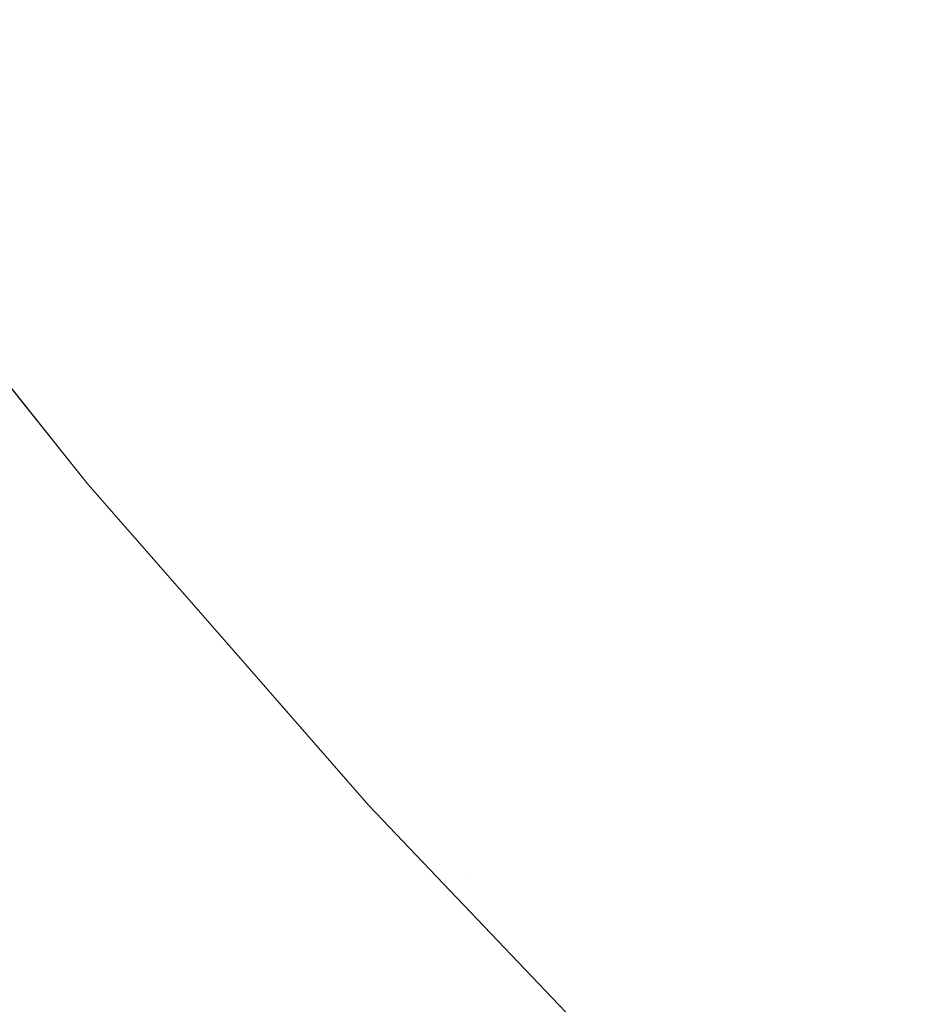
# Model space of a CAD drawing. Header units: centimetres. Extents: x -62 to 63, y 4 to 6.
# Tile 5 of 256: x -62.07352 to -62.06606, y 4.26242 to 4.27055. Entities that reach past the tile are written whole.
import ezdxf

# ---------------------------------------------------------------- set-up
doc = ezdxf.new("R2010")
doc.units = ezdxf.units.CM
doc.header["$LTSCALE"] = 2.54
doc.layers.add('Lucido design-1', color=7, linetype='Continuous')

# ---------------------------------------------------------------- blocks, each defined once
blk = doc.blocks.new('Gruppo-4-1')
at = {"color": 7, "linetype": 'Continuous', "lineweight": 9}
for points, invisible_edges in [([(-62.0653932, 4.2706451, -2276.2931225), (-62.0660903, 4.2715738, -2276.2931225), (-62.0670624, 4.2714441, -2276.2945904), (-62.0663621, 4.2705112, -2276.2945904)], 15), ([(-62.0663621, 4.2705112, -2276.9497496), (-62.0670624, 4.2714441, -2276.9497496), (-62.0660903, 4.2715738, -2276.9512174), (-62.0653932, 4.2706451, -2276.9512174)], 15), ([(-62.0663621, 4.2705112, -2276.2945904), (-62.0670624, 4.2714441, -2276.2945904), (-62.0679858, 4.2713209, -2276.2960679), (-62.0672826, 4.270384, -2276.2960679)], 15), ([(-62.0672826, 4.270384, -2276.9482721), (-62.0679858, 4.2713209, -2276.9482721), (-62.0670624, 4.2714441, -2276.9497496), (-62.0663621, 4.2705112, -2276.9497496)], 15), ([(-62.0672826, 4.270384, -2276.2960679), (-62.0679858, 4.2713209, -2276.2960679), (-62.0688601, 4.2712043, -2276.2975546), (-62.068154, 4.2702635, -2276.2975546)], 15), ([(-62.068154, 4.2702635, -2276.9467854), (-62.0688601, 4.2712043, -2276.9467854), (-62.0679858, 4.2713209, -2276.9482721), (-62.0672826, 4.270384, -2276.9482721)], 15), ([(-62.068154, 4.2702635, -2276.2975546), (-62.0688601, 4.2712043, -2276.2975546), (-62.0696845, 4.2710943, -2276.29905), (-62.0689758, 4.27015, -2276.29905)], 15), ([(-62.0689758, 4.27015, -2276.94529), (-62.0696845, 4.2710943, -2276.94529), (-62.0688601, 4.2712043, -2276.9467854), (-62.068154, 4.2702635, -2276.9467854)], 15), ([(-62.0689758, 4.27015, -2276.29905), (-62.0696845, 4.2710943, -2276.29905), (-62.0704586, 4.270991, -2276.3005536), (-62.0697473, 4.2700433, -2276.3005536)], 15), ([(-62.0697473, 4.2700433, -2276.9437864), (-62.0704586, 4.270991, -2276.9437864), (-62.0696845, 4.2710943, -2276.94529), (-62.0689758, 4.27015, -2276.94529)], 15), ([(-62.0697473, 4.2700433, -2276.3005536), (-62.0704586, 4.270991, -2276.3005536), (-62.0711817, 4.2708945, -2276.3020649), (-62.0704681, 4.2699437, -2276.3020649)], 15), ([(-62.0704681, 4.2699437, -2276.9422751), (-62.0711817, 4.2708945, -2276.9422751), (-62.0704586, 4.270991, -2276.9437864), (-62.0697473, 4.2700433, -2276.9437864)], 15), ([(-62.0704681, 4.2699437, -2276.3020649), (-62.0711817, 4.2708945, -2276.3020649), (-62.0718533, 4.2708049, -2276.3035833), (-62.0711376, 4.2698512, -2276.3035833)], 15), ([(-62.0711376, 4.2698512, -2276.9407566), (-62.0718533, 4.2708049, -2276.9407566), (-62.0711817, 4.2708945, -2276.9422751), (-62.0704681, 4.2699437, -2276.9422751)], 15), ([(-62.0711376, 4.2698512, -2276.3035833), (-62.0718533, 4.2708049, -2276.3035833), (-62.072473, 4.2707222, -2276.3051085), (-62.0717553, 4.2697658, -2276.3051085)], 15), ([(-62.0717553, 4.2697658, -2276.9392315), (-62.072473, 4.2707222, -2276.9392315), (-62.0718533, 4.2708049, -2276.9407566), (-62.0711376, 4.2698512, -2276.9407566)], 15), ([(-62.0717553, 4.2697658, -2276.3051085), (-62.072473, 4.2707222, -2276.3051085), (-62.0730404, 4.2706465, -2276.3066398), (-62.0723207, 4.2696877, -2276.3066398)], 15), ([(-62.0723207, 4.2696877, -2276.9377002), (-62.0730404, 4.2706465, -2276.9377002), (-62.072473, 4.2707222, -2276.9392315), (-62.0717553, 4.2697658, -2276.9392315)], 15), ([(-62.0728336, 4.2696168, -2276.3081767), (-62.0735549, 4.2705778, -2276.3081767), (-62.0740163, 4.2705163, -2276.3097186), (-62.0732935, 4.2695533, -2276.3097186)], 15), ([(-62.0732935, 4.2695533, -2276.9346213), (-62.0740163, 4.2705163, -2276.9346213), (-62.0735549, 4.2705778, -2276.9361633), (-62.0728336, 4.2696168, -2276.9361633)], 15), ([(-62.0723207, 4.2696877, -2276.3066398), (-62.0730404, 4.2706465, -2276.3066398), (-62.0735549, 4.2705778, -2276.3081767), (-62.0728336, 4.2696168, -2276.3081767)], 15), ([(-62.0728336, 4.2696168, -2276.9361633), (-62.0735549, 4.2705778, -2276.9361633), (-62.0730404, 4.2706465, -2276.9377002), (-62.0723207, 4.2696877, -2276.9377002)], 15), ([(-62.0663621, 4.2705112, -2276.2945904), (-62.0656341, 4.2695744, -2276.2945904), (-62.0646685, 4.2697125, -2276.2931225), (-62.0653932, 4.2706451, -2276.2931225)], 15), ([(-62.0653932, 4.2706451, -2276.9512174), (-62.0646685, 4.2697125, -2276.9512174), (-62.0656341, 4.2695744, -2276.9497496), (-62.0663621, 4.2705112, -2276.9497496)], 15), ([(-62.0732935, 4.2695533, -2276.3097186), (-62.0740163, 4.2705163, -2276.3097186), (-62.0744242, 4.2704619, -2276.3112651), (-62.0737001, 4.2694971, -2276.3112651)], 15), ([(-62.0737001, 4.2694971, -2276.9330749), (-62.0744242, 4.2704619, -2276.9330749), (-62.0740163, 4.2705163, -2276.9346213), (-62.0732935, 4.2695533, -2276.9346213)], 15), ([(-62.0672826, 4.270384, -2276.2960679), (-62.0665515, 4.2694432, -2276.2960679), (-62.0656341, 4.2695744, -2276.2945904), (-62.0663621, 4.2705112, -2276.2945904)], 15), ([(-62.0663621, 4.2705112, -2276.9497496), (-62.0656341, 4.2695744, -2276.9497496), (-62.0665515, 4.2694432, -2276.9482721), (-62.0672826, 4.270384, -2276.9482721)], 15), ([(-62.068154, 4.2702635, -2276.2975546), (-62.06742, 4.2693189, -2276.2975546), (-62.0665515, 4.2694432, -2276.2960679), (-62.0672826, 4.270384, -2276.2960679)], 15), ([(-62.0672826, 4.270384, -2276.9482721), (-62.0665515, 4.2694432, -2276.9482721), (-62.06742, 4.2693189, -2276.9467854), (-62.068154, 4.2702635, -2276.9467854)], 15), ([(-62.0689758, 4.27015, -2276.29905), (-62.068239, 4.2692018, -2276.29905), (-62.06742, 4.2693189, -2276.2975546), (-62.068154, 4.2702635, -2276.2975546)], 15), ([(-62.068154, 4.2702635, -2276.9467854), (-62.06742, 4.2693189, -2276.9467854), (-62.068239, 4.2692018, -2276.94529), (-62.0689758, 4.27015, -2276.94529)], 15), ([(-62.0697473, 4.2700433, -2276.3005536), (-62.0690079, 4.2690918, -2276.3005536), (-62.068239, 4.2692018, -2276.29905), (-62.0689758, 4.27015, -2276.29905)], 15), ([(-62.0689758, 4.27015, -2276.94529), (-62.068239, 4.2692018, -2276.94529), (-62.0690079, 4.2690918, -2276.9437864), (-62.0697473, 4.2700433, -2276.9437864)], 15), ([(-62.0704681, 4.2699437, -2276.3020649), (-62.0697262, 4.2689891, -2276.3020649), (-62.0690079, 4.2690918, -2276.3005536), (-62.0697473, 4.2700433, -2276.3005536)], 15), ([(-62.0697473, 4.2700433, -2276.9437864), (-62.0690079, 4.2690918, -2276.9437864), (-62.0697262, 4.2689891, -2276.9422751), (-62.0704681, 4.2699437, -2276.9422751)], 15), ([(-62.0711376, 4.2698512, -2276.3035833), (-62.0703934, 4.2688936, -2276.3035833), (-62.0697262, 4.2689891, -2276.3020649), (-62.0704681, 4.2699437, -2276.3020649)], 15), ([(-62.0704681, 4.2699437, -2276.9422751), (-62.0697262, 4.2689891, -2276.9422751), (-62.0703934, 4.2688936, -2276.9407566), (-62.0711376, 4.2698512, -2276.9407566)], 15), ([(-62.0717553, 4.2697658, -2276.3051085), (-62.071009, 4.2688056, -2276.3051085), (-62.0703934, 4.2688936, -2276.3035833), (-62.0711376, 4.2698512, -2276.3035833)], 15), ([(-62.0711376, 4.2698512, -2276.9407566), (-62.0703934, 4.2688936, -2276.9407566), (-62.071009, 4.2688056, -2276.9392315), (-62.0717553, 4.2697658, -2276.9392315)], 15), ([(-62.0723207, 4.2696877, -2276.3066398), (-62.0715726, 4.2687249, -2276.3066398), (-62.071009, 4.2688056, -2276.3051085), (-62.0717553, 4.2697658, -2276.3051085)], 15), ([(-62.0717553, 4.2697658, -2276.9392315), (-62.071009, 4.2688056, -2276.9392315), (-62.0715726, 4.2687249, -2276.9377002), (-62.0723207, 4.2696877, -2276.9377002)], 15), ([(-62.0728336, 4.2696168, -2276.3081767), (-62.0720837, 4.2686518, -2276.3081767), (-62.0715726, 4.2687249, -2276.3066398), (-62.0723207, 4.2696877, -2276.3066398)], 15), ([(-62.0723207, 4.2696877, -2276.9377002), (-62.0715726, 4.2687249, -2276.9377002), (-62.0720837, 4.2686518, -2276.9361633), (-62.0728336, 4.2696168, -2276.9361633)], 15), ([(-62.0732935, 4.2695533, -2276.3097186), (-62.072542, 4.2685863, -2276.3097186), (-62.0720837, 4.2686518, -2276.3081767), (-62.0728336, 4.2696168, -2276.3081767)], 15), ([(-62.0728336, 4.2696168, -2276.9361633), (-62.0720837, 4.2686518, -2276.9361633), (-62.072542, 4.2685863, -2276.9346213), (-62.0732935, 4.2695533, -2276.9346213)], 15), ([(-62.0737001, 4.2694971, -2276.3112651), (-62.0729472, 4.2685283, -2276.3112651), (-62.072542, 4.2685863, -2276.3097186), (-62.0732935, 4.2695533, -2276.3097186)], 15), ([(-62.0732935, 4.2695533, -2276.9346213), (-62.072542, 4.2685863, -2276.9346213), (-62.0729472, 4.2685283, -2276.9330749), (-62.0737001, 4.2694971, -2276.9330749)], 15), ([(-62.0648779, 4.2686339, -2276.2945904), (-62.0656341, 4.2695744, -2276.2945904), (-62.0665515, 4.2694432, -2276.2960679), (-62.065792, 4.2684987, -2276.2960679)], 15), ([(-62.065792, 4.2684987, -2276.9482721), (-62.0665515, 4.2694432, -2276.9482721), (-62.0656341, 4.2695744, -2276.9497496), (-62.0648779, 4.2686339, -2276.9497496)], 15), ([(-62.0743522, 4.2694069, -2276.3143694), (-62.0735971, 4.2684353, -2276.3143694), (-62.073299, 4.268478, -2276.3128155), (-62.0740531, 4.2694483, -2276.3128155)], 15), ([(-62.0740531, 4.2694483, -2276.9315244), (-62.073299, 4.268478, -2276.9315244), (-62.0735971, 4.2684353, -2276.9299706), (-62.0743522, 4.2694069, -2276.9299706)], 15), ([(-62.0740531, 4.2694483, -2276.3128155), (-62.073299, 4.268478, -2276.3128155), (-62.0729472, 4.2685283, -2276.3112651), (-62.0737001, 4.2694971, -2276.3112651)], 15), ([(-62.0737001, 4.2694971, -2276.9330749), (-62.0729472, 4.2685283, -2276.9330749), (-62.073299, 4.268478, -2276.9315244), (-62.0740531, 4.2694483, -2276.9315244)], 15), ([(-62.065792, 4.2684987, -2276.2960679), (-62.0665515, 4.2694432, -2276.2960679), (-62.06742, 4.2693189, -2276.2975546), (-62.0666574, 4.2683706, -2276.2975546)], 15), ([(-62.0666574, 4.2683706, -2276.9467854), (-62.06742, 4.2693189, -2276.9467854), (-62.0665515, 4.2694432, -2276.9482721), (-62.065792, 4.2684987, -2276.9482721)], 15), ([(-62.0666574, 4.2683706, -2276.2975546), (-62.06742, 4.2693189, -2276.2975546), (-62.068239, 4.2692018, -2276.29905), (-62.0674735, 4.2682499, -2276.29905)], 15), ([(-62.0674735, 4.2682499, -2276.94529), (-62.068239, 4.2692018, -2276.94529), (-62.06742, 4.2693189, -2276.9467854), (-62.0666574, 4.2683706, -2276.9467854)], 15), ([(-62.0734622, 4.2673638, -2276.3206076), (-62.0742489, 4.2683421, -2276.3206076), (-62.0749835, 4.2692475, -2276.32217), (-62.073479, 4.2673681, -2276.32217)], 11), ([(-62.073479, 4.2673681, -2276.32217), (-62.0749835, 4.2692475, -2276.32217), (-62.0749835, 4.2692475, -2276.92217), (-62.0729537, 4.2667119, -2276.92217)], 10), ([(-62.0729537, 4.2667119, -2276.92217), (-62.0749835, 4.2692475, -2276.92217), (-62.0742489, 4.2683421, -2276.9237324), (-62.0734622, 4.2673638, -2276.9237324)], 14), ([(-62.0674735, 4.2682499, -2276.29905), (-62.068239, 4.2692018, -2276.29905), (-62.0690079, 4.2690918, -2276.3005536), (-62.0682397, 4.2681365, -2276.3005536)], 15), ([(-62.0682397, 4.2681365, -2276.9437864), (-62.0690079, 4.2690918, -2276.9437864), (-62.068239, 4.2692018, -2276.94529), (-62.0674735, 4.2682499, -2276.94529)], 15), ([(-62.0682397, 4.2681365, -2276.3005536), (-62.0690079, 4.2690918, -2276.3005536), (-62.0697262, 4.2689891, -2276.3020649), (-62.0689555, 4.2680306, -2276.3020649)], 15), ([(-62.0689555, 4.2680306, -2276.9422751), (-62.0697262, 4.2689891, -2276.9422751), (-62.0690079, 4.2690918, -2276.9437864), (-62.0682397, 4.2681365, -2276.9437864)], 15), ([(-62.0689555, 4.2680306, -2276.3020649), (-62.0697262, 4.2689891, -2276.3020649), (-62.0703934, 4.2688936, -2276.3035833), (-62.0696203, 4.2679322, -2276.3035833)], 15), ([(-62.0696203, 4.2679322, -2276.9407566), (-62.0703934, 4.2688936, -2276.9407566), (-62.0697262, 4.2689891, -2276.9422751), (-62.0689555, 4.2680306, -2276.9422751)], 15), ([(-62.0696203, 4.2679322, -2276.3035833), (-62.0703934, 4.2688936, -2276.3035833), (-62.071009, 4.2688056, -2276.3051085), (-62.0702338, 4.2678415, -2276.3051085)], 15), ([(-62.0702338, 4.2678415, -2276.9392315), (-62.071009, 4.2688056, -2276.9392315), (-62.0703934, 4.2688936, -2276.9407566), (-62.0696203, 4.2679322, -2276.9407566)], 15), ([(-62.0702338, 4.2678415, -2276.3051085), (-62.071009, 4.2688056, -2276.3051085), (-62.0715726, 4.2687249, -2276.3066398), (-62.0707954, 4.2677584, -2276.3066398)], 15), ([(-62.0707954, 4.2677584, -2276.9377002), (-62.0715726, 4.2687249, -2276.9377002), (-62.071009, 4.2688056, -2276.9392315), (-62.0702338, 4.2678415, -2276.9392315)], 15), ([(-62.0707954, 4.2677584, -2276.3066398), (-62.0715726, 4.2687249, -2276.3066398), (-62.0720837, 4.2686518, -2276.3081767), (-62.0713047, 4.267683, -2276.3081767)], 15), ([(-62.0713047, 4.267683, -2276.9361633), (-62.0720837, 4.2686518, -2276.9361633), (-62.0715726, 4.2687249, -2276.9377002), (-62.0707954, 4.2677584, -2276.9377002)], 15), ([(-62.0713047, 4.267683, -2276.3081767), (-62.0720837, 4.2686518, -2276.3081767), (-62.072542, 4.2685863, -2276.3097186), (-62.0717614, 4.2676154, -2276.3097186)], 15), ([(-62.0717614, 4.2676154, -2276.9346213), (-62.072542, 4.2685863, -2276.9346213), (-62.0720837, 4.2686518, -2276.9361633), (-62.0713047, 4.267683, -2276.9361633)], 15), ([(-62.0717614, 4.2676154, -2276.3097186), (-62.072542, 4.2685863, -2276.3097186), (-62.0729472, 4.2685283, -2276.3112651), (-62.0721652, 4.2675557, -2276.3112651)], 15), ([(-62.0721652, 4.2675557, -2276.9330749), (-62.0729472, 4.2685283, -2276.9330749), (-62.072542, 4.2685863, -2276.9346213), (-62.0717614, 4.2676154, -2276.9346213)], 15), ([(-62.0725157, 4.2675038, -2276.3128155), (-62.073299, 4.268478, -2276.3128155), (-62.0735971, 4.2684353, -2276.3143694), (-62.0728128, 4.2674599, -2276.3143694)], 15), ([(-62.0728128, 4.2674599, -2276.9299706), (-62.0735971, 4.2684353, -2276.9299706), (-62.073299, 4.268478, -2276.9315244), (-62.0725157, 4.2675038, -2276.9315244)], 15), ([(-62.0721652, 4.2675557, -2276.3112651), (-62.0729472, 4.2685283, -2276.3112651), (-62.073299, 4.268478, -2276.3128155), (-62.0725157, 4.2675038, -2276.3128155)], 15), ([(-62.0725157, 4.2675038, -2276.9315244), (-62.073299, 4.268478, -2276.9315244), (-62.0729472, 4.2685283, -2276.9330749), (-62.0721652, 4.2675557, -2276.9330749)], 15), ([(-62.0666574, 4.2683706, -2276.2975546), (-62.065866, 4.2674187, -2276.2975546), (-62.0650038, 4.2675506, -2276.2960679), (-62.065792, 4.2684987, -2276.2960679)], 15), ([(-62.065792, 4.2684987, -2276.9482721), (-62.0650038, 4.2675506, -2276.9482721), (-62.065866, 4.2674187, -2276.9467854), (-62.0666574, 4.2683706, -2276.9467854)], 15), ([(-62.0730561, 4.2674239, -2276.3159261), (-62.0738413, 4.2684004, -2276.3159261), (-62.0740314, 4.2683732, -2276.317485), (-62.0732455, 4.2673959, -2276.317485)], 15), ([(-62.0732455, 4.2673959, -2276.9268549), (-62.0740314, 4.2683732, -2276.9268549), (-62.0738413, 4.2684004, -2276.9284139), (-62.0730561, 4.2674239, -2276.9284139)], 15), ([(-62.0728128, 4.2674599, -2276.3143694), (-62.0735971, 4.2684353, -2276.3143694), (-62.0738413, 4.2684004, -2276.3159261), (-62.0730561, 4.2674239, -2276.3159261)], 15), ([(-62.0730561, 4.2674239, -2276.9284139), (-62.0738413, 4.2684004, -2276.9284139), (-62.0735971, 4.2684353, -2276.9299706), (-62.0728128, 4.2674599, -2276.9299706)], 15), ([(-62.0733809, 4.2673758, -2276.3190457), (-62.0741673, 4.2683538, -2276.3190457), (-62.0742489, 4.2683421, -2276.3206076), (-62.0734622, 4.2673638, -2276.3206076)], 15), ([(-62.0734622, 4.2673638, -2276.9237324), (-62.0742489, 4.2683421, -2276.9237324), (-62.0741673, 4.2683538, -2276.9252942), (-62.0733809, 4.2673758, -2276.9252942)], 15), ([(-62.0732455, 4.2673959, -2276.317485), (-62.0740314, 4.2683732, -2276.317485), (-62.0741673, 4.2683538, -2276.3190457), (-62.0733809, 4.2673758, -2276.3190457)], 15), ([(-62.0733809, 4.2673758, -2276.9252942), (-62.0741673, 4.2683538, -2276.9252942), (-62.0740314, 4.2683732, -2276.9268549), (-62.0732455, 4.2673959, -2276.9268549)], 15), ([(-62.0674735, 4.2682499, -2276.29905), (-62.0666791, 4.2672944, -2276.29905), (-62.065866, 4.2674187, -2276.2975546), (-62.0666574, 4.2683706, -2276.2975546)], 15), ([(-62.0666574, 4.2683706, -2276.9467854), (-62.065866, 4.2674187, -2276.9467854), (-62.0666791, 4.2672944, -2276.94529), (-62.0674735, 4.2682499, -2276.94529)], 15), ([(-62.0682397, 4.2681365, -2276.3005536), (-62.0674425, 4.2671776, -2276.3005536), (-62.0666791, 4.2672944, -2276.29905), (-62.0674735, 4.2682499, -2276.29905)], 15), ([(-62.0674735, 4.2682499, -2276.94529), (-62.0666791, 4.2672944, -2276.94529), (-62.0674425, 4.2671776, -2276.9437864), (-62.0682397, 4.2681365, -2276.9437864)], 15), ([(-62.0689555, 4.2680306, -2276.3020649), (-62.0681556, 4.2670685, -2276.3020649), (-62.0674425, 4.2671776, -2276.3005536), (-62.0682397, 4.2681365, -2276.3005536)], 15), ([(-62.0682397, 4.2681365, -2276.9437864), (-62.0674425, 4.2671776, -2276.9437864), (-62.0681556, 4.2670685, -2276.9422751), (-62.0689555, 4.2680306, -2276.9422751)], 15), ([(-62.0696203, 4.2679322, -2276.3035833), (-62.068818, 4.2669672, -2276.3035833), (-62.0681556, 4.2670685, -2276.3020649), (-62.0689555, 4.2680306, -2276.3020649)], 15), ([(-62.0689555, 4.2680306, -2276.9422751), (-62.0681556, 4.2670685, -2276.9422751), (-62.068818, 4.2669672, -2276.9407566), (-62.0696203, 4.2679322, -2276.9407566)], 15), ([(-62.0702338, 4.2678415, -2276.3051085), (-62.0694292, 4.2668738, -2276.3051085), (-62.068818, 4.2669672, -2276.3035833), (-62.0696203, 4.2679322, -2276.3035833)], 15), ([(-62.0696203, 4.2679322, -2276.9407566), (-62.068818, 4.2669672, -2276.9407566), (-62.0694292, 4.2668738, -2276.9392315), (-62.0702338, 4.2678415, -2276.9392315)], 15), ([(-62.0707954, 4.2677584, -2276.3066398), (-62.0699887, 4.2667882, -2276.3066398), (-62.0694292, 4.2668738, -2276.3051085), (-62.0702338, 4.2678415, -2276.3051085)], 15), ([(-62.0702338, 4.2678415, -2276.9392315), (-62.0694292, 4.2668738, -2276.9392315), (-62.0699887, 4.2667882, -2276.9377002), (-62.0707954, 4.2677584, -2276.9377002)], 15), ([(-62.0713047, 4.267683, -2276.3081767), (-62.0704962, 4.2667106, -2276.3081767), (-62.0699887, 4.2667882, -2276.3066398), (-62.0707954, 4.2677584, -2276.3066398)], 15), ([(-62.0707954, 4.2677584, -2276.9377002), (-62.0699887, 4.2667882, -2276.9377002), (-62.0704962, 4.2667106, -2276.9361633), (-62.0713047, 4.267683, -2276.9361633)], 15), ([(-62.0717614, 4.2676154, -2276.3097186), (-62.0709512, 4.266641, -2276.3097186), (-62.0704962, 4.2667106, -2276.3081767), (-62.0713047, 4.267683, -2276.3081767)], 15), ([(-62.0713047, 4.267683, -2276.9361633), (-62.0704962, 4.2667106, -2276.9361633), (-62.0709512, 4.266641, -2276.9346213), (-62.0717614, 4.2676154, -2276.9346213)], 15), ([(-62.0721652, 4.2675557, -2276.3112651), (-62.0713535, 4.2665794, -2276.3112651), (-62.0709512, 4.266641, -2276.3097186), (-62.0717614, 4.2676154, -2276.3097186)], 15), ([(-62.0717614, 4.2676154, -2276.9346213), (-62.0709512, 4.266641, -2276.9346213), (-62.0713535, 4.2665794, -2276.9330749), (-62.0721652, 4.2675557, -2276.9330749)], 15), ([(-62.0728128, 4.2674599, -2276.3143694), (-62.0719987, 4.2664808, -2276.3143694), (-62.0717027, 4.266526, -2276.3128155), (-62.0725157, 4.2675038, -2276.3128155)], 15), ([(-62.0725157, 4.2675038, -2276.9315244), (-62.0717027, 4.266526, -2276.9315244), (-62.0719987, 4.2664808, -2276.9299706), (-62.0728128, 4.2674599, -2276.9299706)], 15), ([(-62.0725157, 4.2675038, -2276.3128155), (-62.0717027, 4.266526, -2276.3128155), (-62.0713535, 4.2665794, -2276.3112651), (-62.0721652, 4.2675557, -2276.3112651)], 15), ([(-62.0721652, 4.2675557, -2276.9330749), (-62.0713535, 4.2665794, -2276.9330749), (-62.0717027, 4.266526, -2276.9315244), (-62.0725157, 4.2675038, -2276.9315244)], 15), ([(-62.0732455, 4.2673959, -2276.317485), (-62.0724298, 4.2664148, -2276.317485), (-62.0722411, 4.2664437, -2276.3159261), (-62.0730561, 4.2674239, -2276.3159261)], 15), ([(-62.0730561, 4.2674239, -2276.9284139), (-62.0722411, 4.2664437, -2276.9284139), (-62.0724298, 4.2664148, -2276.9268549), (-62.0732455, 4.2673959, -2276.9268549)], 15), ([(-62.0730561, 4.2674239, -2276.3159261), (-62.0722411, 4.2664437, -2276.3159261), (-62.0719987, 4.2664808, -2276.3143694), (-62.0728128, 4.2674599, -2276.3143694)], 15), ([(-62.0728128, 4.2674599, -2276.9299706), (-62.0719987, 4.2664808, -2276.9299706), (-62.0722411, 4.2664437, -2276.9284139), (-62.0730561, 4.2674239, -2276.9284139)], 15), ([(-62.0650452, 4.2664634, -2276.2975546), (-62.065866, 4.2674187, -2276.2975546), (-62.0666791, 4.2672944, -2276.29905), (-62.0658551, 4.2663354, -2276.29905)], 15), ([(-62.0658551, 4.2663354, -2276.94529), (-62.0666791, 4.2672944, -2276.94529), (-62.065866, 4.2674187, -2276.9467854), (-62.0650452, 4.2664634, -2276.9467854)], 15), ([(-62.073479, 4.2673681, -2276.32217), (-62.0729537, 4.2667119, -2276.32217), (-62.0726457, 4.2663818, -2276.3206076), (-62.0734622, 4.2673638, -2276.3206076)], 14), ([(-62.0729537, 4.2667119, -2276.92217), (-62.0729537, 4.2667119, -2276.32217), (-62.073479, 4.2673681, -2276.32217)], 9), ([(-62.0734622, 4.2673638, -2276.3206076), (-62.0726457, 4.2663818, -2276.3206076), (-62.0725648, 4.2663942, -2276.3190457), (-62.0733809, 4.2673758, -2276.3190457)], 15), ([(-62.0733809, 4.2673758, -2276.9252942), (-62.0725648, 4.2663942, -2276.9252942), (-62.0726457, 4.2663818, -2276.9237324), (-62.0734622, 4.2673638, -2276.9237324)], 15), ([(-62.0734622, 4.2673638, -2276.9237324), (-62.0726457, 4.2663818, -2276.9237324), (-62.0729537, 4.2667119, -2276.92217)], 11), ([(-62.0733809, 4.2673758, -2276.3190457), (-62.0725648, 4.2663942, -2276.3190457), (-62.0724298, 4.2664148, -2276.317485), (-62.0732455, 4.2673959, -2276.317485)], 15), ([(-62.0732455, 4.2673959, -2276.9268549), (-62.0724298, 4.2664148, -2276.9268549), (-62.0725648, 4.2663942, -2276.9252942), (-62.0733809, 4.2673758, -2276.9252942)], 15), ([(-62.0658551, 4.2663354, -2276.29905), (-62.0666791, 4.2672944, -2276.29905), (-62.0674425, 4.2671776, -2276.3005536), (-62.0666156, 4.2662153, -2276.3005536)], 15), ([(-62.0666156, 4.2662153, -2276.9437864), (-62.0674425, 4.2671776, -2276.9437864), (-62.0666791, 4.2672944, -2276.94529), (-62.0658551, 4.2663354, -2276.94529)], 15), ([(-62.0666156, 4.2662153, -2276.3005536), (-62.0674425, 4.2671776, -2276.3005536), (-62.0681556, 4.2670685, -2276.3020649), (-62.067326, 4.266103, -2276.3020649)], 15), ([(-62.067326, 4.266103, -2276.9422751), (-62.0681556, 4.2670685, -2276.9422751), (-62.0674425, 4.2671776, -2276.9437864), (-62.0666156, 4.2662153, -2276.9437864)], 15), ([(-62.067326, 4.266103, -2276.3020649), (-62.0681556, 4.2670685, -2276.3020649), (-62.068818, 4.2669672, -2276.3035833), (-62.0679859, 4.2659987, -2276.3035833)], 15), ([(-62.0679859, 4.2659987, -2276.9407566), (-62.068818, 4.2669672, -2276.9407566), (-62.0681556, 4.2670685, -2276.9422751), (-62.067326, 4.266103, -2276.9422751)], 15), ([(-62.0679859, 4.2659987, -2276.3035833), (-62.068818, 4.2669672, -2276.3035833), (-62.0694292, 4.2668738, -2276.3051085), (-62.0685947, 4.2659025, -2276.3051085)], 15), ([(-62.0685947, 4.2659025, -2276.9392315), (-62.0694292, 4.2668738, -2276.9392315), (-62.068818, 4.2669672, -2276.9407566), (-62.0679859, 4.2659987, -2276.9407566)], 15), ([(-62.0685947, 4.2659025, -2276.3051085), (-62.0694292, 4.2668738, -2276.3051085), (-62.0699887, 4.2667882, -2276.3066398), (-62.0691521, 4.2658145, -2276.3066398)], 15), ([(-62.0691521, 4.2658145, -2276.9377002), (-62.0699887, 4.2667882, -2276.9377002), (-62.0694292, 4.2668738, -2276.9392315), (-62.0685947, 4.2659025, -2276.9392315)], 15), ([(-62.0691521, 4.2658145, -2276.3066398), (-62.0699887, 4.2667882, -2276.3066398), (-62.0704962, 4.2667106, -2276.3081767), (-62.0696576, 4.2657346, -2276.3081767)], 15), ([(-62.0696576, 4.2657346, -2276.9361633), (-62.0704962, 4.2667106, -2276.9361633), (-62.0699887, 4.2667882, -2276.9377002), (-62.0691521, 4.2658145, -2276.9377002)], 15), ([(-62.071799, 4.2653963, -2276.3206076), (-62.0726457, 4.2663818, -2276.3206076), (-62.0729537, 4.2667119, -2276.32217), (-62.0718116, 4.2654045, -2276.32217)], 11), ([(-62.0709418, 4.2644086, -2276.32217), (-62.0729537, 4.2667119, -2276.92217), (-62.0718116, 4.2654045, -2276.92217)], 9), ([(-62.0709418, 4.2644086, -2276.32217), (-62.0718116, 4.2654045, -2276.32217), (-62.0729537, 4.2667119, -2276.32217), (-62.0729537, 4.2667119, -2276.92217)], 12), ([(-62.0718116, 4.2654045, -2276.92217), (-62.0729537, 4.2667119, -2276.92217), (-62.0726457, 4.2663818, -2276.9237324), (-62.071799, 4.2653963, -2276.9237324)], 14), ([(-62.0696576, 4.2657346, -2276.3081767), (-62.0704962, 4.2667106, -2276.3081767), (-62.0709512, 4.266641, -2276.3097186), (-62.0701109, 4.265663, -2276.3097186)], 15), ([(-62.0701109, 4.265663, -2276.9346213), (-62.0709512, 4.266641, -2276.9346213), (-62.0704962, 4.2667106, -2276.9361633), (-62.0696576, 4.2657346, -2276.9361633)], 15), ([(-62.0701109, 4.265663, -2276.3097186), (-62.0709512, 4.266641, -2276.3097186), (-62.0713535, 4.2665794, -2276.3112651), (-62.0705117, 4.2655997, -2276.3112651)], 15), ([(-62.0705117, 4.2655997, -2276.9330749), (-62.0713535, 4.2665794, -2276.9330749), (-62.0709512, 4.266641, -2276.9346213), (-62.0701109, 4.265663, -2276.9346213)], 15), ([(-62.0708596, 4.2655447, -2276.3128155), (-62.0717027, 4.266526, -2276.3128155), (-62.0719987, 4.2664808, -2276.3143694), (-62.0711544, 4.2654981, -2276.3143694)], 15), ([(-62.0711544, 4.2654981, -2276.9299706), (-62.0719987, 4.2664808, -2276.9299706), (-62.0717027, 4.266526, -2276.9315244), (-62.0708596, 4.2655447, -2276.9315244)], 15), ([(-62.0705117, 4.2655997, -2276.3112651), (-62.0713535, 4.2665794, -2276.3112651), (-62.0717027, 4.266526, -2276.3128155), (-62.0708596, 4.2655447, -2276.3128155)], 15), ([(-62.0708596, 4.2655447, -2276.9315244), (-62.0717027, 4.266526, -2276.9315244), (-62.0713535, 4.2665794, -2276.9330749), (-62.0705117, 4.2655997, -2276.9330749)], 15), ([(-62.0713959, 4.26546, -2276.3159261), (-62.0722411, 4.2664437, -2276.3159261), (-62.0724298, 4.2664148, -2276.317485), (-62.0715839, 4.2654302, -2276.317485)], 15), ([(-62.0715839, 4.2654302, -2276.9268549), (-62.0724298, 4.2664148, -2276.9268549), (-62.0722411, 4.2664437, -2276.9284139), (-62.0713959, 4.26546, -2276.9284139)], 15), ([(-62.0711544, 4.2654981, -2276.3143694), (-62.0719987, 4.2664808, -2276.3143694), (-62.0722411, 4.2664437, -2276.3159261), (-62.0713959, 4.26546, -2276.3159261)], 15), ([(-62.0713959, 4.26546, -2276.9284139), (-62.0722411, 4.2664437, -2276.9284139), (-62.0719987, 4.2664808, -2276.9299706), (-62.0711544, 4.2654981, -2276.9299706)], 15), ([(-62.0717183, 4.265409, -2276.3190457), (-62.0725648, 4.2663942, -2276.3190457), (-62.0726457, 4.2663818, -2276.3206076), (-62.071799, 4.2653963, -2276.3206076)], 15), ([(-62.071799, 4.2653963, -2276.9237324), (-62.0726457, 4.2663818, -2276.9237324), (-62.0725648, 4.2663942, -2276.9252942), (-62.0717183, 4.265409, -2276.9252942)], 15), ([(-62.0715839, 4.2654302, -2276.317485), (-62.0724298, 4.2664148, -2276.317485), (-62.0725648, 4.2663942, -2276.3190457), (-62.0717183, 4.265409, -2276.3190457)], 15), ([(-62.0717183, 4.265409, -2276.9252942), (-62.0725648, 4.2663942, -2276.9252942), (-62.0724298, 4.2664148, -2276.9268549), (-62.0715839, 4.2654302, -2276.9268549)], 15), ([(-62.0666156, 4.2662153, -2276.3005536), (-62.0657587, 4.2652496, -2276.3005536), (-62.0650013, 4.2653732, -2276.29905), (-62.0658551, 4.2663354, -2276.29905)], 15), ([(-62.0658551, 4.2663354, -2276.94529), (-62.0650013, 4.2653732, -2276.94529), (-62.0657587, 4.2652496, -2276.9437864), (-62.0666156, 4.2662153, -2276.9437864)], 15), ([(-62.067326, 4.266103, -2276.3020649), (-62.0664663, 4.2651342, -2276.3020649), (-62.0657587, 4.2652496, -2276.3005536), (-62.0666156, 4.2662153, -2276.3005536)], 15), ([(-62.0666156, 4.2662153, -2276.9437864), (-62.0657587, 4.2652496, -2276.9437864), (-62.0664663, 4.2651342, -2276.9422751), (-62.067326, 4.266103, -2276.9422751)], 15), ([(-62.0679859, 4.2659987, -2276.3035833), (-62.0671235, 4.265027, -2276.3035833), (-62.0664663, 4.2651342, -2276.3020649), (-62.067326, 4.266103, -2276.3020649)], 15), ([(-62.067326, 4.266103, -2276.9422751), (-62.0664663, 4.2651342, -2276.9422751), (-62.0671235, 4.265027, -2276.9407566), (-62.0679859, 4.2659987, -2276.9407566)], 15), ([(-62.0685947, 4.2659025, -2276.3051085), (-62.0677299, 4.264928, -2276.3051085), (-62.0671235, 4.265027, -2276.3035833), (-62.0679859, 4.2659987, -2276.3035833)], 15), ([(-62.0679859, 4.2659987, -2276.9407566), (-62.0671235, 4.265027, -2276.9407566), (-62.0677299, 4.264928, -2276.9392315), (-62.0685947, 4.2659025, -2276.9392315)], 15), ([(-62.0691521, 4.2658145, -2276.3066398), (-62.0682851, 4.2648375, -2276.3066398), (-62.0677299, 4.264928, -2276.3051085), (-62.0685947, 4.2659025, -2276.3051085)], 15), ([(-62.0685947, 4.2659025, -2276.9392315), (-62.0677299, 4.264928, -2276.9392315), (-62.0682851, 4.2648375, -2276.9377002), (-62.0691521, 4.2658145, -2276.9377002)], 15), ([(-62.0696576, 4.2657346, -2276.3081767), (-62.0687886, 4.2647553, -2276.3081767), (-62.0682851, 4.2648375, -2276.3066398), (-62.0691521, 4.2658145, -2276.3066398)], 15), ([(-62.0691521, 4.2658145, -2276.9377002), (-62.0682851, 4.2648375, -2276.9377002), (-62.0687886, 4.2647553, -2276.9361633), (-62.0696576, 4.2657346, -2276.9361633)], 15), ([(-62.0701109, 4.265663, -2276.3097186), (-62.0692401, 4.2646817, -2276.3097186), (-62.0687886, 4.2647553, -2276.3081767), (-62.0696576, 4.2657346, -2276.3081767)], 15), ([(-62.0696576, 4.2657346, -2276.9361633), (-62.0687886, 4.2647553, -2276.9361633), (-62.0692401, 4.2646817, -2276.9346213), (-62.0701109, 4.265663, -2276.9346213)], 15), ([(-62.0705117, 4.2655997, -2276.3112651), (-62.0696393, 4.2646165, -2276.3112651), (-62.0692401, 4.2646817, -2276.3097186), (-62.0701109, 4.265663, -2276.3097186)], 15), ([(-62.0701109, 4.265663, -2276.9346213), (-62.0692401, 4.2646817, -2276.9346213), (-62.0696393, 4.2646165, -2276.9330749), (-62.0705117, 4.2655997, -2276.9330749)], 15), ([(-62.0711544, 4.2654981, -2276.3143694), (-62.0702794, 4.2645121, -2276.3143694), (-62.0699858, 4.26456, -2276.3128155), (-62.0708596, 4.2655447, -2276.3128155)], 15), ([(-62.0708596, 4.2655447, -2276.9315244), (-62.0699858, 4.26456, -2276.9315244), (-62.0702794, 4.2645121, -2276.9299706), (-62.0711544, 4.2654981, -2276.9299706)], 15), ([(-62.0708596, 4.2655447, -2276.3128155), (-62.0699858, 4.26456, -2276.3128155), (-62.0696393, 4.2646165, -2276.3112651), (-62.0705117, 4.2655997, -2276.3112651)], 15), ([(-62.0705117, 4.2655997, -2276.9330749), (-62.0696393, 4.2646165, -2276.9330749), (-62.0699858, 4.26456, -2276.9315244), (-62.0708596, 4.2655447, -2276.9315244)], 15), ([(-62.0715839, 4.2654302, -2276.317485), (-62.0707072, 4.2644423, -2276.317485), (-62.07052, 4.2644729, -2276.3159261), (-62.0713959, 4.26546, -2276.3159261)], 15), ([(-62.0713959, 4.26546, -2276.9284139), (-62.07052, 4.2644729, -2276.9284139), (-62.0707072, 4.2644423, -2276.9268549), (-62.0715839, 4.2654302, -2276.9268549)], 15), ([(-62.0713959, 4.26546, -2276.3159261), (-62.07052, 4.2644729, -2276.3159261), (-62.0702794, 4.2645121, -2276.3143694), (-62.0711544, 4.2654981, -2276.3143694)], 15), ([(-62.0711544, 4.2654981, -2276.9299706), (-62.0702794, 4.2645121, -2276.9299706), (-62.07052, 4.2644729, -2276.9284139), (-62.0713959, 4.26546, -2276.9284139)], 15), ([(-62.0718116, 4.2654045, -2276.32217), (-62.0709418, 4.2644086, -2276.32217), (-62.0709214, 4.2644074, -2276.3206076), (-62.071799, 4.2653963, -2276.3206076)], 14), ([(-62.0718116, 4.2654045, -2276.92217), (-62.0706356, 4.2640581, -2276.92217), (-62.0706356, 4.2640581, -2276.32217), (-62.0709418, 4.2644086, -2276.32217)], 10), ([(-62.071799, 4.2653963, -2276.9237324), (-62.0709214, 4.2644074, -2276.9237324), (-62.0706356, 4.2640581, -2276.92217), (-62.0718116, 4.2654045, -2276.92217)], 11), ([(-62.071799, 4.2653963, -2276.3206076), (-62.0709214, 4.2644074, -2276.3206076), (-62.0708411, 4.2644205, -2276.3190457), (-62.0717183, 4.265409, -2276.3190457)], 15), ([(-62.0717183, 4.265409, -2276.9252942), (-62.0708411, 4.2644205, -2276.9252942), (-62.0709214, 4.2644074, -2276.9237324), (-62.071799, 4.2653963, -2276.9237324)], 15), ([(-62.0717183, 4.265409, -2276.3190457), (-62.0708411, 4.2644205, -2276.3190457), (-62.0707072, 4.2644423, -2276.317485), (-62.0715839, 4.2654302, -2276.317485)], 15), ([(-62.0715839, 4.2654302, -2276.9268549), (-62.0707072, 4.2644423, -2276.9268549), (-62.0708411, 4.2644205, -2276.9252942), (-62.0717183, 4.265409, -2276.9252942)], 15), ([(-62.0648713, 4.2642809, -2276.3005536), (-62.0657587, 4.2652496, -2276.3005536), (-62.0664663, 4.2651342, -2276.3020649), (-62.065576, 4.2641622, -2276.3020649)], 15), ([(-62.065576, 4.2641622, -2276.9422751), (-62.0664663, 4.2651342, -2276.9422751), (-62.0657587, 4.2652496, -2276.9437864), (-62.0648713, 4.2642809, -2276.9437864)], 15), ([(-62.065576, 4.2641622, -2276.3020649), (-62.0664663, 4.2651342, -2276.3020649), (-62.0671235, 4.265027, -2276.3035833), (-62.0662305, 4.264052, -2276.3035833)], 15), ([(-62.0662305, 4.264052, -2276.9407566), (-62.0671235, 4.265027, -2276.9407566), (-62.0664663, 4.2651342, -2276.9422751), (-62.065576, 4.2641622, -2276.9422751)], 15), ([(-62.0662305, 4.264052, -2276.3035833), (-62.0671235, 4.265027, -2276.3035833), (-62.0677299, 4.264928, -2276.3051085), (-62.0668344, 4.2639504, -2276.3051085)], 15), ([(-62.0668344, 4.2639504, -2276.9392315), (-62.0677299, 4.264928, -2276.9392315), (-62.0671235, 4.265027, -2276.9407566), (-62.0662305, 4.264052, -2276.9407566)], 15), ([(-62.0668344, 4.2639504, -2276.3051085), (-62.0677299, 4.264928, -2276.3051085), (-62.0682851, 4.2648375, -2276.3066398), (-62.0673873, 4.2638573, -2276.3066398)], 15), ([(-62.0673873, 4.2638573, -2276.9377002), (-62.0682851, 4.2648375, -2276.9377002), (-62.0677299, 4.264928, -2276.9392315), (-62.0668344, 4.2639504, -2276.9392315)], 15), ([(-62.0673873, 4.2638573, -2276.3066398), (-62.0682851, 4.2648375, -2276.3066398), (-62.0687886, 4.2647553, -2276.3081767), (-62.0678887, 4.2637729, -2276.3081767)], 15), ([(-62.0678887, 4.2637729, -2276.9361633), (-62.0687886, 4.2647553, -2276.9361633), (-62.0682851, 4.2648375, -2276.9377002), (-62.0673873, 4.2638573, -2276.9377002)], 15), ([(-62.0678887, 4.2637729, -2276.3081767), (-62.0687886, 4.2647553, -2276.3081767), (-62.0692401, 4.2646817, -2276.3097186), (-62.0683383, 4.2636972, -2276.3097186)], 15), ([(-62.0683383, 4.2636972, -2276.9346213), (-62.0692401, 4.2646817, -2276.9346213), (-62.0687886, 4.2647553, -2276.9361633), (-62.0678887, 4.2637729, -2276.9361633)], 15), ([(-62.0683383, 4.2636972, -2276.3097186), (-62.0692401, 4.2646817, -2276.3097186), (-62.0696393, 4.2646165, -2276.3112651), (-62.0687358, 4.2636302, -2276.3112651)], 15), ([(-62.0687358, 4.2636302, -2276.9330749), (-62.0696393, 4.2646165, -2276.9330749), (-62.0692401, 4.2646817, -2276.9346213), (-62.0683383, 4.2636972, -2276.9346213)], 15), ([(-62.0690809, 4.2635721, -2276.3128155), (-62.0699858, 4.26456, -2276.3128155), (-62.0702794, 4.2645121, -2276.3143694), (-62.0693733, 4.2635229, -2276.3143694)], 15), ([(-62.0693733, 4.2635229, -2276.9299706), (-62.0702794, 4.2645121, -2276.9299706), (-62.0699858, 4.26456, -2276.9315244), (-62.0690809, 4.2635721, -2276.9315244)], 15), ([(-62.0687358, 4.2636302, -2276.3112651), (-62.0696393, 4.2646165, -2276.3112651), (-62.0699858, 4.26456, -2276.3128155), (-62.0690809, 4.2635721, -2276.3128155)], 15), ([(-62.0690809, 4.2635721, -2276.9315244), (-62.0699858, 4.26456, -2276.9315244), (-62.0696393, 4.2646165, -2276.9330749), (-62.0687358, 4.2636302, -2276.9330749)], 15), ([(-62.0693733, 4.2635229, -2276.3143694), (-62.0702794, 4.2645121, -2276.3143694), (-62.07052, 4.2644729, -2276.3159261), (-62.0696129, 4.2634826, -2276.3159261)], 15), ([(-62.0696129, 4.2634826, -2276.9284139), (-62.07052, 4.2644729, -2276.9284139), (-62.0702794, 4.2645121, -2276.9299706), (-62.0693733, 4.2635229, -2276.9299706)], 15), ([(-62.0709214, 4.2644074, -2276.3206076), (-62.0709418, 4.2644086, -2276.32217), (-62.0706356, 4.2640581, -2276.32217)], 9), ([(-62.0690723, 4.2624202, -2276.3206076), (-62.0689926, 4.262434, -2276.3190457), (-62.0708411, 4.2644205, -2276.3190457), (-62.0709214, 4.2644074, -2276.3206076)], 15), ([(-62.0709214, 4.2644074, -2276.9237324), (-62.0708411, 4.2644205, -2276.9252942), (-62.0689926, 4.262434, -2276.9252942), (-62.0690723, 4.2624202, -2276.9237324)], 15), ([(-62.0690723, 4.2624202, -2276.3206076), (-62.0709214, 4.2644074, -2276.3206076), (-62.0706356, 4.2640581, -2276.32217)], 11), ([(-62.0706356, 4.2640581, -2276.92217), (-62.0709214, 4.2644074, -2276.9237324), (-62.0690723, 4.2624202, -2276.9237324)], 11), ([(-62.0697994, 4.2634512, -2276.317485), (-62.0707072, 4.2644423, -2276.317485), (-62.0708411, 4.2644205, -2276.3190457), (-62.0689926, 4.262434, -2276.3190457)], 15), ([(-62.0689926, 4.262434, -2276.9252942), (-62.0708411, 4.2644205, -2276.9252942), (-62.0707072, 4.2644423, -2276.9268549), (-62.0697994, 4.2634512, -2276.9268549)], 15), ([(-62.0696129, 4.2634826, -2276.3159261), (-62.07052, 4.2644729, -2276.3159261), (-62.0707072, 4.2644423, -2276.317485), (-62.0697994, 4.2634512, -2276.317485)], 15), ([(-62.0697994, 4.2634512, -2276.9268549), (-62.0707072, 4.2644423, -2276.9268549), (-62.07052, 4.2644729, -2276.9284139), (-62.0696129, 4.2634826, -2276.9284139)], 15), ([(-62.0662305, 4.264052, -2276.3035833), (-62.0653064, 4.2630741, -2276.3035833), (-62.0646547, 4.2631873, -2276.3020649), (-62.065576, 4.2641622, -2276.3020649)], 15), ([(-62.065576, 4.2641622, -2276.9422751), (-62.0646547, 4.2631873, -2276.9422751), (-62.0653064, 4.2630741, -2276.9407566), (-62.0662305, 4.264052, -2276.9407566)], 15), ([(-62.0706356, 4.2640581, -2276.32217), (-62.0679845, 4.2612746, -2276.32217), (-62.0690723, 4.2624202, -2276.3206076)], 10), ([(-62.0679845, 4.2612746, -2276.92217), (-62.0679845, 4.2612746, -2276.32217), (-62.0706356, 4.2640581, -2276.32217), (-62.0706356, 4.2640581, -2276.92217)], 5), ([(-62.0690723, 4.2624202, -2276.9237324), (-62.0679845, 4.2612746, -2276.92217), (-62.0706356, 4.2640581, -2276.92217)], 9), ([(-62.0668344, 4.2639504, -2276.3051085), (-62.0659077, 4.2629697, -2276.3051085), (-62.0653064, 4.2630741, -2276.3035833), (-62.0662305, 4.264052, -2276.3035833)], 15), ([(-62.0662305, 4.264052, -2276.9407566), (-62.0653064, 4.2630741, -2276.9407566), (-62.0659077, 4.2629697, -2276.9392315), (-62.0668344, 4.2639504, -2276.9392315)], 15), ([(-62.0673873, 4.2638573, -2276.3066398), (-62.0664581, 4.2628741, -2276.3066398), (-62.0659077, 4.2629697, -2276.3051085), (-62.0668344, 4.2639504, -2276.3051085)], 15), ([(-62.0668344, 4.2639504, -2276.9392315), (-62.0659077, 4.2629697, -2276.9392315), (-62.0664581, 4.2628741, -2276.9377002), (-62.0673873, 4.2638573, -2276.9377002)], 15), ([(-62.0678887, 4.2637729, -2276.3081767), (-62.0669574, 4.2627874, -2276.3081767), (-62.0664581, 4.2628741, -2276.3066398), (-62.0673873, 4.2638573, -2276.3066398)], 15), ([(-62.0673873, 4.2638573, -2276.9377002), (-62.0664581, 4.2628741, -2276.9377002), (-62.0669574, 4.2627874, -2276.9361633), (-62.0678887, 4.2637729, -2276.9361633)], 15), ([(-62.0683383, 4.2636972, -2276.3097186), (-62.0674051, 4.2627097, -2276.3097186), (-62.0669574, 4.2627874, -2276.3081767), (-62.0678887, 4.2637729, -2276.3081767)], 15), ([(-62.0678887, 4.2637729, -2276.9361633), (-62.0669574, 4.2627874, -2276.9361633), (-62.0674051, 4.2627097, -2276.9346213), (-62.0683383, 4.2636972, -2276.9346213)], 15), ([(-62.0687358, 4.2636302, -2276.3112651), (-62.0678009, 4.2626409, -2276.3112651), (-62.0674051, 4.2627097, -2276.3097186), (-62.0683383, 4.2636972, -2276.3097186)], 15), ([(-62.0683383, 4.2636972, -2276.9346213), (-62.0674051, 4.2627097, -2276.9346213), (-62.0678009, 4.2626409, -2276.9330749), (-62.0687358, 4.2636302, -2276.9330749)], 15), ([(-62.0690809, 4.2635721, -2276.3128155), (-62.0681445, 4.2625813, -2276.3128155), (-62.0678009, 4.2626409, -2276.3112651), (-62.0687358, 4.2636302, -2276.3112651)], 15), ([(-62.0687358, 4.2636302, -2276.9330749), (-62.0678009, 4.2626409, -2276.9330749), (-62.0681445, 4.2625813, -2276.9315244), (-62.0690809, 4.2635721, -2276.9315244)], 15), ([(-62.0696129, 4.2634826, -2276.3159261), (-62.0686742, 4.2624893, -2276.3159261), (-62.0684356, 4.2625307, -2276.3143694), (-62.0693733, 4.2635229, -2276.3143694)], 15), ([(-62.0693733, 4.2635229, -2276.9299706), (-62.0684356, 4.2625307, -2276.9299706), (-62.0686742, 4.2624893, -2276.9284139), (-62.0696129, 4.2634826, -2276.9284139)], 15), ([(-62.0693733, 4.2635229, -2276.3143694), (-62.0684356, 4.2625307, -2276.3143694), (-62.0681445, 4.2625813, -2276.3128155), (-62.0690809, 4.2635721, -2276.3128155)], 15), ([(-62.0690809, 4.2635721, -2276.9315244), (-62.0681445, 4.2625813, -2276.9315244), (-62.0684356, 4.2625307, -2276.9299706), (-62.0693733, 4.2635229, -2276.9299706)], 15), ([(-62.0697994, 4.2634512, -2276.317485), (-62.0688598, 4.262457, -2276.317485), (-62.0686742, 4.2624893, -2276.3159261), (-62.0696129, 4.2634826, -2276.3159261)], 15), ([(-62.0696129, 4.2634826, -2276.9284139), (-62.0686742, 4.2624893, -2276.9284139), (-62.0688598, 4.262457, -2276.9268549), (-62.0697994, 4.2634512, -2276.9268549)], 15), ([(-62.0689926, 4.262434, -2276.3190457), (-62.0688598, 4.262457, -2276.317485), (-62.0697994, 4.2634512, -2276.317485)], 11), ([(-62.0697994, 4.2634512, -2276.9268549), (-62.0688598, 4.262457, -2276.9268549), (-62.0689926, 4.262434, -2276.9252942)], 11), ([(-62.0659077, 4.2629697, -2276.3051085), (-62.0664581, 4.2628741, -2276.3066398), (-62.0645042, 4.2608996, -2276.3066398), (-62.0639587, 4.2610003, -2276.3051085)], 15), ([(-62.0639587, 4.2610003, -2276.9392315), (-62.0645042, 4.2608996, -2276.9377002), (-62.0664581, 4.2628741, -2276.9377002), (-62.0659077, 4.2629697, -2276.9392315)], 15), ([(-62.0649989, 4.2608083, -2276.3081767), (-62.0645042, 4.2608996, -2276.3066398), (-62.0664581, 4.2628741, -2276.3066398), (-62.0669574, 4.2627874, -2276.3081767)], 15), ([(-62.0669574, 4.2627874, -2276.9361633), (-62.0664581, 4.2628741, -2276.9377002), (-62.0645042, 4.2608996, -2276.9377002), (-62.0649989, 4.2608083, -2276.9361633)], 15), ([(-62.0669574, 4.2627874, -2276.3081767), (-62.0674051, 4.2627097, -2276.3097186), (-62.0654425, 4.2607265, -2276.3097186), (-62.0649989, 4.2608083, -2276.3081767)], 15), ([(-62.0649989, 4.2608083, -2276.9361633), (-62.0654425, 4.2607265, -2276.9346213), (-62.0674051, 4.2627097, -2276.9346213), (-62.0669574, 4.2627874, -2276.9361633)], 15), ([(-62.0658347, 4.2606541, -2276.3112651), (-62.0654425, 4.2607265, -2276.3097186), (-62.0674051, 4.2627097, -2276.3097186), (-62.0678009, 4.2626409, -2276.3112651)], 15), ([(-62.0678009, 4.2626409, -2276.9330749), (-62.0674051, 4.2627097, -2276.9346213), (-62.0654425, 4.2607265, -2276.9346213), (-62.0658347, 4.2606541, -2276.9330749)], 15), ([(-62.0678009, 4.2626409, -2276.3112651), (-62.0681445, 4.2625813, -2276.3128155), (-62.0661752, 4.2605913, -2276.3128155), (-62.0658347, 4.2606541, -2276.3112651)], 15), ([(-62.0658347, 4.2606541, -2276.9330749), (-62.0661752, 4.2605913, -2276.9315244), (-62.0681445, 4.2625813, -2276.9315244), (-62.0678009, 4.2626409, -2276.9330749)], 15), ([(-62.0684356, 4.2625307, -2276.3143694), (-62.0686742, 4.2624893, -2276.3159261), (-62.0667, 4.2604944, -2276.3159261), (-62.0664637, 4.260538, -2276.3143694)], 15), ([(-62.0664637, 4.260538, -2276.9299706), (-62.0667, 4.2604944, -2276.9284139), (-62.0686742, 4.2624893, -2276.9284139), (-62.0684356, 4.2625307, -2276.9299706)], 15), ([(-62.0664637, 4.260538, -2276.3143694), (-62.0661752, 4.2605913, -2276.3128155), (-62.0681445, 4.2625813, -2276.3128155), (-62.0684356, 4.2625307, -2276.3143694)], 15), ([(-62.0684356, 4.2625307, -2276.9299706), (-62.0681445, 4.2625813, -2276.9315244), (-62.0661752, 4.2605913, -2276.9315244), (-62.0664637, 4.260538, -2276.9299706)], 15), ([(-62.0688598, 4.262457, -2276.317485), (-62.0689926, 4.262434, -2276.3190457), (-62.0670156, 4.2604362, -2276.3190457), (-62.0668841, 4.2604605, -2276.317485)], 15), ([(-62.0668841, 4.2604605, -2276.9268549), (-62.0670156, 4.2604362, -2276.9252942), (-62.0689926, 4.262434, -2276.9252942), (-62.0688598, 4.262457, -2276.9268549)], 15), ([(-62.0668841, 4.2604605, -2276.317485), (-62.0667, 4.2604944, -2276.3159261), (-62.0686742, 4.2624893, -2276.3159261), (-62.0688598, 4.262457, -2276.317485)], 15), ([(-62.0688598, 4.262457, -2276.9268549), (-62.0686742, 4.2624893, -2276.9284139), (-62.0667, 4.2604944, -2276.9284139), (-62.0668841, 4.2604605, -2276.9268549)], 15), ([(-62.0670945, 4.2604216, -2276.3206076), (-62.0670156, 4.2604362, -2276.3190457), (-62.0689926, 4.262434, -2276.3190457), (-62.0690723, 4.2624202, -2276.3206076)], 15), ([(-62.0690723, 4.2624202, -2276.9237324), (-62.0689926, 4.262434, -2276.9252942), (-62.0670156, 4.2604362, -2276.9252942), (-62.0670945, 4.2604216, -2276.9237324)], 15), ([(-62.0670945, 4.2604216, -2276.3206076), (-62.0690723, 4.2624202, -2276.3206076), (-62.0679845, 4.2612746, -2276.32217)], 11), ([(-62.0670945, 4.2604216, -2276.9237324), (-62.0679845, 4.2612746, -2276.92217), (-62.0690723, 4.2624202, -2276.9237324)], 11)]:
    blk.add_3dface(points, dxfattribs=dict(at, invisible_edges=invisible_edges))
blk = doc.blocks.new('Gruppo-5-1')
at = {"color": 7}
blk.add_blockref('Gruppo-4-1', (0, 0), dxfattribs=at)

msp = doc.modelspace()

# ---------------------------------------------------------------- block references
at = {"layer": 'Lucido design-1', "color": 7}
msp.add_blockref('Gruppo-5-1', (0, 0), dxfattribs=at)

doc.saveas('drawing.dxf')
